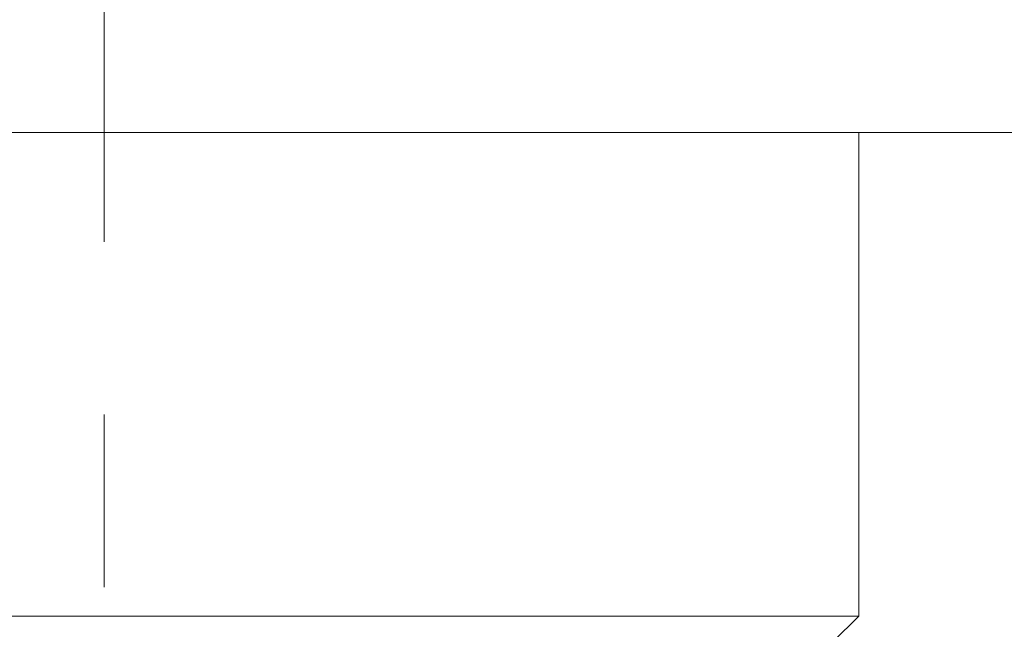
# Model space of a CAD drawing. Header units: inches. Extents: x 1.8 to 31.6, y 1.9 to 20.6.
# Tile 51 of 81: x 23.543 to 24.114, y 9.593 to 9.946. Entities that reach past the tile are written whole.
import ezdxf

# ---------------------------------------------------------------- set-up
doc = ezdxf.new("R2010")
doc.units = ezdxf.units.IN
doc.header["$MEASUREMENT"] = 0
doc.linetypes.add('CENTERX2', pattern=[0.8, 0.5, -0.1, 0.1, -0.1])

msp = doc.modelspace()

# ---------------------------------------------------------------- linework, layer by layer
at = {"color": 7, "linetype": 'CENTERX2', "lineweight": 0}
msp.add_line((23.592, 13.51771), (23.592, 7.74066), dxfattribs=at)
at = {"color": 7, "linetype": 'Continuous', "lineweight": 15}
for p, q in [((24.217, 9.88114), (22.967, 9.88114)), ((24.0295, 9.60105), (24.0295, 9.88114)), ((23.1545, 9.60105), (23.592, 9.60105)), ((23.592, 9.60105), (24.0295, 9.60105)), ((24.0145, 9.58605), (24.0295, 9.60105))]:
    msp.add_line(p, q, dxfattribs=at)

doc.saveas('drawing.dxf')
